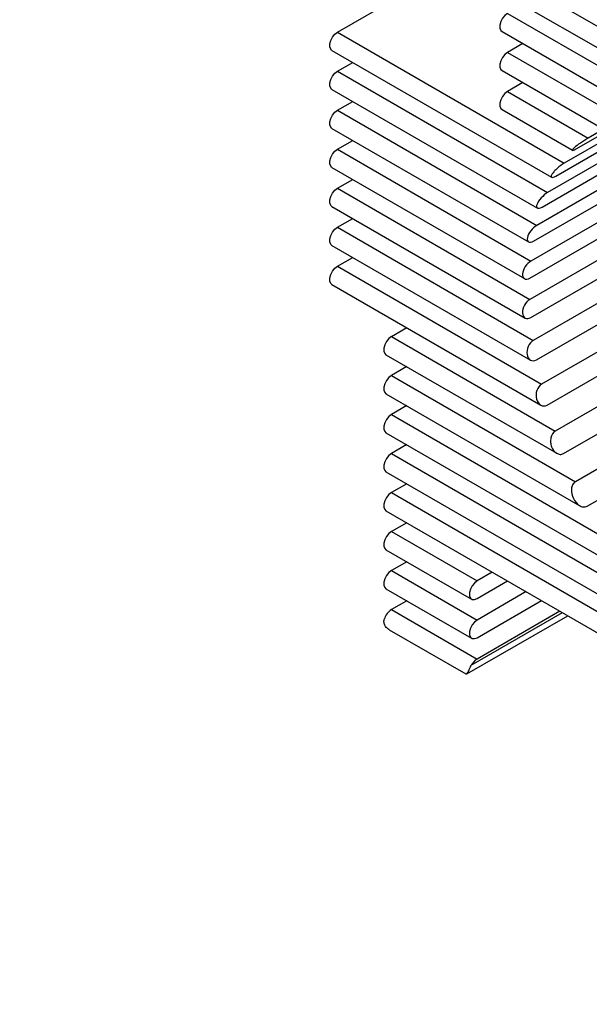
# Model space of a CAD drawing. Header units: millimetres. Extents: x 3 to 207, y 3 to 294.
# Tile 3 of 10: x 119 to 151, y 73 to 128. Entities that reach past the tile are written whole.
import ezdxf

# ---------------------------------------------------------------- set-up
doc = ezdxf.new("R2010")
doc.units = ezdxf.units.MM
doc.header["$PDSIZE"] = -1
doc.layers.add('几何体', color=7, linetype='Continuous')
doc.layers.add('尺寸', color=3, linetype='Continuous')
doc.styles.add('SLDTEXTSTYLE1', font='Microsoft YaHei.ttf')
doc.dimstyles.new('SLDDIMSTYLE7', dxfattribs={"dimtxt": 3.5, "dimasz": 3.5, "dimexe": 0, "dimexo": 0.0625, "dimgap": 0.875, "dimtad": 0, "dimtih": 1, "dimtoh": 1, "dimdec": 6, "dimrnd": 1e-09, "dimzin": 12, "dimdsep": 46, "dimtxsty": 'SLDTEXTSTYLE1', "dimblk1": 'NONE', "dimsah": 1, "dimcen": 0, "dimadec": 0, "dimazin": 3, "dimtfac": 1, "dimtmove": 0, "dimatfit": 3, "dimldrblk": 'NONE', "dimfxl": 0, "dimfrac": 2, "dimtolj": 1, "dimtzin": 12, "dimarcsym": 0})

# ---------------------------------------------------------------- blocks, each defined once
blk = doc.blocks.new('_D_8')
at = {"layer": 'Defpoints', "color": 0, "transparency": 16777216}
for p in [(69.885, 123.247), (68.47, 122.5)]:
    blk.add_point(p, dxfattribs=at)
at = {"layer": '尺寸', "color": 0, "lineweight": -2, "transparency": 16777216}
for p, q in [((88.141, 132.887), (72.98, 124.881)), ((91.641, 132.887), (88.141, 132.887)), ((68.47, 122.5), (69.885, 123.247))]:
    blk.add_line(p, q, dxfattribs=at)
at = {"layer": '尺寸', "color": 0, "transparency": 16777216}
blk.add_solid([(72.707, 125.397), (73.252, 124.365), (69.885, 123.247)], dxfattribs=at)
at = {"layer": '尺寸', "color": 0, "transparency": 16777216, "insert": (92.516, 138.241), "char_height": 3.5, "attachment_point": 1, "style": 'SLDTEXTSTYLE1'}
blk.add_mtext('\\A1;3 x  M2 - 6H 完全贯穿\\P%%c 1.60 完全贯穿\\P', dxfattribs=at)
blk = doc.blocks.new('_None')

msp = doc.modelspace()

# ---------------------------------------------------------------- linework, layer by layer
at = {"layer": '几何体'}
for p, q in [((146.4282475, 130.5811072), (159.4992182, 123.0353964)), ((136.9882963, 127.3753424), (142.4153409, 130.5083085)), ((146.1282719, 129.5715534), (159.1992426, 122.0258426)), ((146.4282475, 128.417274), (155.1843938, 123.3624583)), ((136.9882963, 127.3753424), (149.5748028, 120.1093068)), ((146.1282719, 127.4077202), (154.2052133, 122.7450012)), ((147.2780033, 126.7439944), (146.4282475, 126.2534409)), ((136.6883207, 126.3657886), (148.8754115, 119.3303308)), ((146.4282475, 126.2534409), (152.8283868, 122.5587191)), ((136.9882963, 125.2115092), (137.8380521, 125.7020628)), ((136.9882963, 125.2115092), (148.6507095, 118.4789414)), ((146.1282719, 125.2438871), (151.6981992, 122.0284365)), ((147.2780033, 124.5801613), (146.4282475, 124.0896077)), ((136.6883207, 124.2019554), (148.0828067, 117.6240587)), ((146.4282475, 124.0896077), (150.9052758, 121.5050743)), ((136.9882963, 123.0476761), (137.8380521, 123.5382296)), ((136.9882963, 123.0476761), (148.0486251, 116.6626842)), ((146.1282719, 123.0800539), (150.0366008, 120.8238237)), ((150.2442222, 120.9068434), (153.8167816, 122.9692381)), ((149.112412, 119.3963904), (154.5359211, 122.5273155)), ((154.1728337, 122.7636936), (149.5748028, 120.1093068)), ((136.6883207, 122.0381223), (147.5923346, 115.743369)), ((152.1820824, 122.242159), (150.9052758, 121.5050743)), ((136.9882963, 120.8838429), (137.8380521, 121.3743965)), ((154.0742185, 121.6098665), (148.6507095, 118.4789414)), ((136.9882963, 120.8838429), (147.7260839, 114.6850501)), ((148.3413885, 117.6776597), (153.7648975, 120.8085848)), ((136.6883207, 119.8742891), (147.3716155, 113.7069543)), ((153.4721341, 119.7936093), (148.0486251, 116.6626842)), ((136.9882963, 118.7200098), (137.8380521, 119.2105633)), ((136.9882963, 118.7200098), (147.663443, 112.5573788)), ((147.869533, 115.7862229), (153.293042, 118.917148)), ((136.6883207, 117.710456), (147.407648, 111.52232)), ((153.1495929, 117.8159752), (147.7260839, 114.6850501)), ((136.9882963, 116.5561766), (137.8380521, 117.0467302)), ((147.6660738, 113.7398442), (153.0895828, 116.8707693)), ((136.9882963, 116.5561766), (147.8571071, 110.2817457)), ((136.6883207, 115.5466228), (147.7025127, 109.1882651)), ((153.086952, 115.6883039), (147.663443, 112.5573788)), ((136.9882963, 114.3923435), (137.8380521, 114.882897)), ((136.9882963, 114.3923435), (148.3184166, 107.8516043)), ((147.7190692, 111.5454175), (153.1425782, 114.6763426)), ((136.6883207, 113.3827897), (148.2740039, 106.6945171)), ((153.2806161, 113.4126709), (147.8571071, 110.2817457)), ((148.0315589, 109.2011879), (153.4550679, 112.332113)), ((139.9826998, 110.499878), (140.8324555, 110.9904316)), ((153.7419256, 110.9825294), (148.3184166, 107.8516043)), ((139.9826998, 110.499878), (149.0772875, 105.2496843)), ((148.6225026, 106.6962102), (154.0460116, 109.8271353)), ((139.6827242, 109.4903242), (149.1616559, 104.0182534)), ((140.8324555, 108.8265984), (139.9826998, 108.3360449)), ((139.9826998, 108.3360449), (150.1937757, 102.4413162)), ((154.5007965, 108.3806094), (149.0772875, 105.2496843)), ((139.6827242, 107.3264911), (150.4437509, 101.1142825)), ((149.5332754, 104.0065991), (154.9567844, 107.1375242)), ((140.8324555, 106.6627653), (139.9826998, 106.1722117)), ((139.9826998, 106.1722117), (151.7911877, 99.3553167)), ((155.6172847, 105.5722413), (150.1937757, 102.4413162)), ((139.6827242, 105.1626579), (152.286157, 97.886851)), ((140.8324555, 104.4989321), (139.9826998, 104.0083786)), ((139.9826998, 104.0083786), (154.1801754, 95.8123503)), ((150.8460174, 101.0849361), (156.2695264, 104.2158612)), ((139.6827242, 102.9988247), (154.9645487, 94.1768152)), ((140.8324555, 102.335099), (139.9826998, 101.8445454)), ((139.9826998, 101.8445454), (187.4050098, 74.4682285)), ((139.6827242, 100.8349916), (187.1050342, 73.4586747)), ((140.8324555, 100.1712658), (139.9826998, 99.6807122)), ((139.9826998, 99.6807122), (144.7347119, 96.937434)), ((139.6827242, 98.6711584), (144.4347363, 95.9278802)), ((140.8324555, 98.0074327), (139.9826998, 97.5168791)), ((139.9826998, 97.5168791), (144.7347119, 94.7736009)), ((145.5844677, 97.4279876), (144.7347119, 96.937434)), ((144.7347119, 95.9575851), (146.4331337, 96.9380631)), ((139.6827242, 96.5073253), (144.4347363, 93.7640471)), ((147.4586052, 96.346071), (144.7347119, 94.7736009)), ((140.8324555, 95.8435995), (139.9826998, 95.3530459)), ((144.7347119, 93.7937519), (148.3072713, 95.8561465)), ((139.9826998, 95.3530459), (144.7347119, 92.6097677)), ((144.4184842, 92.2639052), (149.4741871, 95.1825004)), ((149.3327428, 95.2641544), (144.7347119, 92.6097677)), ((144.1662747, 91.7800466), (149.7671616, 95.0133698)), ((139.8673251, 94.2369243), (144.1238164, 91.7797042))]:
    msp.add_line(p, q, dxfattribs=at)
at = {"layer": '几何体', "flags": 128}
for points in [[(146.4282475, 128.417274), (146.2831406, 128.3039596), (146.1555358, 128.1452204), (146.060824, 127.9602027), (146.010429, 127.7712225), (146.010429, 127.6010735), (146.060824, 127.4702782), (146.1282719, 127.4077202)], [(136.6883207, 126.3657886), (136.6208729, 126.4283466), (136.5704778, 126.5591419), (136.5704778, 126.7292909), (136.6208729, 126.9182711), (136.7155846, 127.1032887), (136.8431895, 127.2620279), (136.9882963, 127.3753424)], [(146.4282475, 126.2534409), (146.2831406, 126.1401264), (146.1555358, 125.9813872), (146.060824, 125.7963696), (146.010429, 125.6073894), (146.010429, 125.4372404), (146.060824, 125.3064451), (146.1282719, 125.2438871)], [(136.6883207, 124.2019554), (136.6208729, 124.2645135), (136.5704778, 124.3953088), (136.5704778, 124.5654577), (136.6208729, 124.754438), (136.7155846, 124.9394556), (136.8431895, 125.0981948), (136.9882963, 125.2115092)], [(146.4282475, 124.0896077), (146.2831406, 123.9762933), (146.1555358, 123.8175541), (146.060824, 123.6325364), (146.010429, 123.4435562), (146.010429, 123.2734072), (146.060824, 123.1426119), (146.1282719, 123.0800539)], [(136.6883207, 122.0381223), (136.6208729, 122.1006803), (136.5704778, 122.2314756), (136.5704778, 122.4016246), (136.6208729, 122.5906048), (136.7155846, 122.7756224), (136.8431895, 122.9343616), (136.9882963, 123.0476761)], [(136.6883207, 119.8742891), (136.6208729, 119.9368472), (136.5704778, 120.0676424), (136.5704778, 120.2377914), (136.6208729, 120.4267716), (136.7155846, 120.6117893), (136.8431895, 120.7705285), (136.9882963, 120.8838429)], [(136.6883207, 117.710456), (136.6208729, 117.773014), (136.5704778, 117.9038093), (136.5704778, 118.0739583), (136.6208729, 118.2629385), (136.7155846, 118.4479561), (136.8431895, 118.6066953), (136.9882963, 118.7200098)], [(136.6883207, 115.5466228), (136.6208729, 115.6091809), (136.5704778, 115.7399761), (136.5704778, 115.9101251), (136.6208729, 116.0991053), (136.7155846, 116.284123), (136.8431895, 116.4428622), (136.9882963, 116.5561766)], [(136.6883207, 113.3827897), (136.6208729, 113.4453477), (136.5704778, 113.576143), (136.5704778, 113.746292), (136.6208729, 113.9352722), (136.7155846, 114.1202898), (136.8431895, 114.279029), (136.9882963, 114.3923435)], [(139.9826998, 110.499878), (139.8375929, 110.3865635), (139.7099881, 110.2278243), (139.6152763, 110.0428067), (139.5648812, 109.8538265), (139.5648812, 109.6836775), (139.6152763, 109.5528822), (139.6827242, 109.4903242)], [(139.9826998, 108.3360449), (139.8375929, 108.2227304), (139.7099881, 108.0639912), (139.6152763, 107.8789736), (139.5648812, 107.6899934), (139.5648812, 107.5198444), (139.6152763, 107.3890491), (139.6827242, 107.3264911)], [(139.9826998, 106.1722117), (139.8375929, 106.0588972), (139.7099881, 105.900158), (139.6152763, 105.7151404), (139.5648812, 105.5261602), (139.5648812, 105.3560112), (139.6152763, 105.2252159), (139.6827242, 105.1626579)], [(139.9826998, 104.0083786), (139.8375929, 103.8950641), (139.7099881, 103.7363249), (139.6152763, 103.5513073), (139.5648812, 103.362327), (139.5648812, 103.1921781), (139.6152763, 103.0613828), (139.6827242, 102.9988247)], [(139.9826998, 101.8445454), (139.8375929, 101.7312309), (139.7099881, 101.5724917), (139.6152763, 101.3874741), (139.5648812, 101.1984939), (139.5648812, 101.0283449), (139.6152763, 100.8975496), (139.6827242, 100.8349916)], [(139.9826998, 99.6807122), (139.8375929, 99.5673978), (139.7099881, 99.4086586), (139.6152763, 99.223641), (139.5648812, 99.0346607), (139.5648812, 98.8645118), (139.6152763, 98.7337165), (139.6827242, 98.6711584)], [(139.9826998, 97.5168791), (139.8375929, 97.4035646), (139.7099881, 97.2448254), (139.6152763, 97.0598078), (139.5648812, 96.8708276), (139.5648812, 96.7006786), (139.6152763, 96.5698833), (139.6827242, 96.5073253)], [(144.7347119, 96.937434), (144.5896051, 96.8241196), (144.4620002, 96.6653804), (144.3672885, 96.4803627), (144.3168934, 96.2913825), (144.3168934, 96.1212335), (144.3672885, 95.9904383), (144.4620002, 95.9147725), (144.5896051, 95.9033627), (144.7347119, 95.9575851)], [(144.7347119, 94.7736009), (144.5896051, 94.6602864), (144.4620002, 94.5015472), (144.3672885, 94.3165296), (144.3168934, 94.1275494), (144.3168934, 93.9574004), (144.3672885, 93.8266051), (144.4620002, 93.7509394), (144.5896051, 93.7395296), (144.7347119, 93.7937519)]]:
    msp.add_lwpolyline(points, dxfattribs=at)
at = {"layer": '几何体'}
for centre, radius, start, end in [((140.4876637, 94.5694999), 0.9321657, 122.80014967, 162.83481586), ((145.2026561, 91.8644214), 0.8800641, 122.1214695, 153.00416471)]:
    msp.add_arc(centre, radius, start, end, dxfattribs=at)
for points, knots in [([(150.9052758, 121.5050743), (150.8412466, 121.468111), (150.7664683, 121.4222973), (150.6163206, 121.3261092), (150.5415628, 121.2761533), (150.3338656, 121.1312941), (150.2194869, 121.0428665), (150.1015373, 120.9366077), (150.071216, 120.905608), (150.0329632, 120.8565876), (150.0247041, 120.8380087), (150.0362698, 120.8196327), (150.0561964, 120.8196709), (150.1285222, 120.8448656), (150.1801815, 120.8698735), (150.2442222, 120.9068434)], [0, 0, 0, 0, 0.125, 0.125, 0.25, 0.25, 0.5, 0.5, 0.625, 0.625, 0.75, 0.75, 0.875, 0.875, 1, 1, 1, 1]), ([(149.5748028, 120.1093068), (149.454549, 120.0398858), (149.3091548, 119.9308749), (149.1272871, 119.7672233), (149.072299, 119.7126435), (148.978127, 119.6083326), (148.9398724, 119.559752), (148.8531531, 119.4268139), (148.8363555, 119.3598491), (148.9045438, 119.3074285), (148.9920357, 119.3268986), (149.112412, 119.3963904)], [0, 0, 0, 0, 0.25, 0.25, 0.375, 0.375, 0.5, 0.5, 0.75, 0.75, 1, 1, 1, 1]), ([(148.6507095, 118.4789414), (148.5348468, 118.4120553), (148.4029705, 118.301818), (148.1879093, 118.0665231), (148.1042081, 117.9414833), (148.0248261, 117.7374827), (148.0287949, 117.6586225), (148.1298391, 117.5937454), (148.225517, 117.6107685), (148.3413885, 117.6776597)], [0, 0, 0, 0, 0.25, 0.25, 0.5, 0.5, 0.75, 0.75, 1, 1, 1, 1]), ([(148.0486251, 116.6626842), (147.9352325, 116.597224), (147.8131417, 116.4856316), (147.6210891, 116.2360807), (147.5514941, 116.0980623), (147.504667, 115.8713387), (147.5268576, 115.7824767), (147.6543473, 115.7062958), (147.7561509, 115.7207688), (147.869533, 115.7862229)], [0, 0, 0, 0, 0.25, 0.25, 0.5, 0.5, 0.75, 0.75, 1, 1, 1, 1]), ([(147.7260839, 114.6850501), (147.6138256, 114.6202448), (147.4992879, 114.5064234), (147.3284482, 114.243854), (147.2732495, 114.0951933), (147.257308, 113.848752), (147.2958738, 113.7509913), (147.4463587, 113.6634958), (147.5538202, 113.6750416), (147.6660738, 113.7398442)], [0, 0, 0, 0, 0.25, 0.25, 0.5, 0.5, 0.75, 0.75, 1, 1, 1, 1]), ([(147.663443, 112.5573788), (147.5512079, 112.4925869), (147.4429139, 112.3751389), (147.29324, 112.0997878), (147.2531733, 111.9421124), (147.267671, 111.6783911), (147.3213325, 111.5723465), (147.4932816, 111.472688), (147.6068298, 111.4806231), (147.7190692, 111.5454175)], [0, 0, 0, 0, 0.25, 0.25, 0.5, 0.5, 0.75, 0.75, 1, 1, 1, 1]), ([(147.8571071, 110.2817457), (147.7437879, 110.216328), (147.6412225, 110.0933351), (147.5141789, 109.8045247), (147.4905388, 109.6391147), (147.5360244, 109.3600262), (147.6040064, 109.2460602), (147.7973819, 109.1325874), (147.9182217, 109.1357597), (148.0315589, 109.2011879)], [0, 0, 0, 0, 0.25, 0.25, 0.5, 0.5, 0.75, 0.75, 1, 1, 1, 1]), ([(148.3184166, 107.8516043), (148.2026908, 107.7847972), (148.1062947, 107.6536384), (148.0051315, 107.3495282), (147.999905, 107.1776712), (148.0781401, 106.8844047), (148.1601498, 106.7628508), (148.3763816, 106.6329442), (148.5067136, 106.6293666), (148.6225026, 106.6962102)], [0, 0, 0, 0, 0.25, 0.25, 0.5, 0.5, 0.75, 0.75, 1, 1, 1, 1]), ([(149.0772875, 105.2496843), (148.9572657, 105.1803972), (148.869019, 105.0372067), (148.8171264, 104.7948928), (148.8123484, 104.7097954), (148.8262766, 104.541991), (148.844602, 104.4606288), (148.9306933, 104.230076), (149.0269641, 104.1014869), (149.2087809, 103.9887421), (149.2734507, 103.9659397), (149.4074337, 103.9572079), (149.4731516, 103.9718904), (149.5332754, 104.0065991)], [0, 0, 0, 0, 0.25, 0.25, 0.375, 0.375, 0.5, 0.5, 0.75, 0.75, 0.875, 0.875, 1, 1, 1, 1]), ([(150.1937757, 102.4413162), (150.1300767, 102.4045435), (150.0782378, 102.3456961), (150.0058853, 102.2027586), (149.985161, 102.1191537), (149.9659279, 101.8577503), (150.0085763, 101.6765465), (150.1642256, 101.3590475), (150.2771906, 101.2210434), (150.4829925, 101.0878616), (150.557572, 101.0566636), (150.7077052, 101.0363501), (150.7821718, 101.0480789), (150.8460174, 101.0849361)], [0, 0, 0, 0, 0.125, 0.125, 0.25, 0.25, 0.5, 0.5, 0.75, 0.75, 0.875, 0.875, 1, 1, 1, 1]), ([(139.8687687, 94.240032), (139.861909, 94.2427056), (139.7767252, 94.2759067), (139.6681698, 94.3940324), (139.5761405, 94.5719775), (139.5651454, 94.725846), (139.5891783, 94.8153941), (139.5970186, 94.8446076)], [0, 0, 0, 0, 0.0303902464, 0.37738351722, 0.62733613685, 0.87842458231, 1, 1, 1, 1]), ([(144.1284478, 91.7866695), (144.1421724, 91.7801069), (144.1688046, 91.7673723), (144.2184304, 91.8404292), (144.2746476, 91.9560876), (144.3369908, 92.1011622), (144.3913318, 92.2096817), (144.4184842, 92.2639052)], [0, 0, 0, 0, 0.2463828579, 0.4781001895, 0.6499028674, 0.8250684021, 1, 1, 1, 1])]:
    msp.add_open_spline(points, degree=3, knots=knots, dxfattribs=at)

# ---------------------------------------------------------------- dimensions: what is measured, and where the dimension line sits
at = {"layer": '尺寸'}
dim = msp.add_diameter_dim_2p(p1=(68.4696802, 122.4997901), p2=(69.8845598, 123.2468616), text='3 x  M2 - 6H 完全贯穿\\P%%c 1.60 完全贯穿\\P', dimstyle='SLDDIMSTYLE7', override={"dimpost": '<>'}, dxfattribs=at)
dim.commit()
dim.dimension.update_dxf_attribs({"geometry": '_D_8', "text_midpoint": (115.9576606, 132.8865875), "dimtype": 163})

doc.saveas('drawing.dxf')
